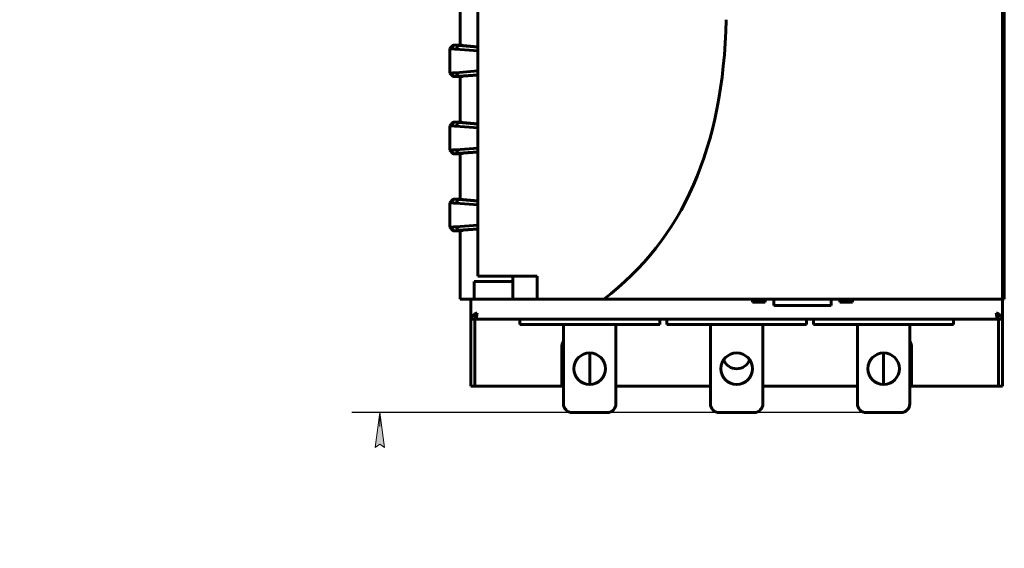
# Model space of a CAD drawing. Header units: millimetres. Extents: x 0 to 210, y 0 to 297.
# Tile 2 of 8: x 0 to 70, y 115 to 153. Entities that reach past the tile are written whole.
import ezdxf

# ---------------------------------------------------------------- set-up
doc = ezdxf.new("R2010")
doc.units = ezdxf.units.MM
doc.linetypes.add('K5LT_BASIC', pattern=[0])
doc.linetypes.add('K5LT_THIN', pattern=[0])
doc.layers.add('Системный слой', color=7, linetype='Continuous')
doc.styles.add('KDIMTEXTSTYLE', font='GOST_AU.SHX', dxfattribs={"width": 0.96, "oblique": 15, "height": 5})
doc.dimstyles.new('KDIMSTYLE (0.25)', dxfattribs={"dimtxt": 5, "dimasz": 1, "dimexe": 2, "dimexo": 0, "dimgap": 1, "dimtad": 1, "dimlfac": 4, "dimtxsty": 'KDIMTEXTSTYLE', "dimsah": 1, "dimcen": 0, "dimdle": 1, "dimadec": 0, "dimazin": 0, "dimtfac": 0.667, "dimtmove": 0, "dimatfit": 3, "dimfxl": 1, "dimtvp": 1, "dimtolj": 1, "dimtzin": 0, "dimarcsym": 0})

# ---------------------------------------------------------------- blocks, each defined once
blk = doc.blocks.new('U14')
at = {"layer": 'Системный слой', "color": 150, "linetype": 'K5LT_BASIC', "lineweight": 60, "true_color": 0x0080ff}
for p, q in [((31.477, 194.607), (31.477, 189.607)), ((31.477, 187.357), (31.477, 184.107)), ((31.477, 181.857), (31.477, 178.607)), ((31.477, 176.357), (31.477, 173.107)), ((31.477, 170.857), (31.477, 167.607)), ((31.477, 165.357), (31.477, 162.107)), ((31.477, 159.857), (31.477, 156.607)), ((31.477, 154.357), (31.477, 151.107)), ((31.477, 148.857), (31.477, 145.607)), ((31.477, 143.357), (31.477, 140.107)), ((31.477, 137.857), (31.477, 132.982))]:
    blk.add_line(p, q, dxfattribs=at)
blk = doc.blocks.new('U15')
at = {"layer": 'Системный слой', "color": 150, "linetype": 'K5LT_BASIC', "lineweight": 60, "true_color": 0x0080ff}
for p, q in [((35.227, 192.857), (35.227, 193.357)), ((35.227, 134.232), (35.227, 134.607))]:
    blk.add_line(p, q, dxfattribs=at)
blk = doc.blocks.new('U16')
at = {"layer": 'Системный слой', "color": 150, "linetype": 'K5LT_BASIC', "lineweight": 60, "true_color": 0x0080ff}
for p, q in [((35.227, 193.357), (35.227, 192.857)), ((35.227, 134.607), (35.227, 134.232))]:
    blk.add_line(p, q, dxfattribs=at)
blk = doc.blocks.new('U18')
at = {"layer": 'Системный слой', "color": 150, "linetype": 'K5LT_BASIC', "lineweight": 60, "true_color": 0x0080ff}
for p, q in [((36.977, 132.982), (35.227, 132.982)), ((70.352, 132.982), (70.227, 132.982))]:
    blk.add_line(p, q, dxfattribs=at)
blk = doc.blocks.new('U22')
at = {"layer": 'Системный слой', "color": 150, "linetype": 'K5LT_BASIC', "lineweight": 60, "true_color": 0x0080ff}
for p, q in [((49.352, 126.757), (42.602, 126.757)), ((59.852, 126.757), (53.102, 126.757))]:
    blk.add_line(p, q, dxfattribs=at)
blk = doc.blocks.new('U28')
at = {"layer": 'Системный слой', "color": 150, "linetype": 'K5LT_BASIC', "lineweight": 60, "true_color": 0x0080ff}
for p, q in [((32.227, 194.607), (32.227, 195.057)), ((32.227, 131.557), (32.227, 132.982))]:
    blk.add_line(p, q, dxfattribs=at)
blk = doc.blocks.new('U30')
at = {"layer": 'Системный слой', "color": 150, "linetype": 'K5LT_BASIC', "lineweight": 60, "true_color": 0x0080ff}
for p, q in [((70.227, 195.057), (70.227, 194.607)), ((70.227, 132.982), (70.227, 131.557))]:
    blk.add_line(p, q, dxfattribs=at)
blk = doc.blocks.new('KDIMARROW_01')
at = {"layer": 'Системный слой'}
blk.add_hatch(color=0, dxfattribs=at).paths.add_polyline_path([(-2.5, -0.329), (0, 0), (-2.5, 0.329), (-2.25, 0)])
at = {"layer": 'Системный слой', "color": 0, "linetype": 'K5LT_THIN', "lineweight": 18}
for p, q in [((-2.25, 0), (-2.5, 0.329)), ((-2.5, 0.329), (0, 0)), ((0, 0), (-2.5, -0.329)), ((-2.5, -0.329), (-2.25, 0)), ((0, 0), (-1, 0))]:
    blk.add_line(p, q, dxfattribs=at)

msp = doc.modelspace()

# ---------------------------------------------------------------- linework, layer by layer
at = {"layer": 'Системный слой', "color": 150, "linetype": 'K5LT_BASIC', "lineweight": 60, "true_color": 0x0080ff}
for p, q in [((70.3525, 132.9819), (70.3525, 194.6069)), ((32.7275, 134.6069), (32.7275, 192.8569)), ((70.2275, 132.9819), (70.2275, 157.7068)), ((30.7275, 150.8569), (30.9775, 151.1069)), ((30.7275, 150.8569), (30.7275, 149.1069)), ((30.8135, 150.8569), (30.7275, 150.8569)), ((31.009, 151.1069), (30.9775, 151.1069)), ((31.0976, 151.1069), (31.009, 151.1069)), ((31.5439, 151.1069), (31.0976, 151.1069)), ((31.3536, 151.0761), (31.1668, 150.8265)), ((31.1668, 150.8265), (32.7275, 150.7016)), ((31.6971, 151.0769), (31.3436, 151.0769)), ((31.3436, 151.0769), (31.3536, 151.0761)), ((31.3536, 151.0761), (32.7275, 150.9661)), ((32.7275, 150.9944), (31.6971, 151.0769)), ((32.7275, 149.2622), (31.1668, 149.1373)), ((30.7275, 149.1069), (30.8135, 149.1069)), ((30.7275, 149.1069), (30.9775, 148.8569)), ((30.9775, 148.8569), (31.009, 148.8569)), ((31.009, 148.8569), (31.0976, 148.8569)), ((31.0976, 148.8569), (31.5439, 148.8569)), ((31.1668, 149.1373), (31.3536, 148.8877)), ((31.3536, 148.8877), (31.3436, 148.8869)), ((31.6971, 148.8869), (31.3436, 148.8869)), ((32.7275, 148.9977), (31.3536, 148.8877)), ((31.6971, 148.8869), (32.7275, 148.9694)), ((30.7275, 145.3569), (30.9775, 145.6069)), ((30.7275, 145.3569), (30.7275, 143.6069)), ((30.8135, 145.3569), (30.7275, 145.3569)), ((31.009, 145.6069), (30.9775, 145.6069)), ((31.0976, 145.6069), (31.009, 145.6069)), ((31.5439, 145.6069), (31.0976, 145.6069)), ((31.3536, 145.5761), (31.1668, 145.3265)), ((31.1668, 145.3265), (32.7275, 145.2016)), ((31.6971, 145.5769), (31.3436, 145.5769)), ((31.3436, 145.5769), (31.3536, 145.5761)), ((31.3536, 145.5761), (32.7275, 145.4661)), ((32.7275, 145.4944), (31.6971, 145.5769)), ((30.7275, 143.6069), (30.8135, 143.6069)), ((30.7275, 143.6069), (30.9775, 143.3569)), ((32.7275, 143.7622), (31.1668, 143.6373)), ((31.1668, 143.6373), (31.3536, 143.3877)), ((30.9775, 143.3569), (31.009, 143.3569)), ((31.009, 143.3569), (31.0976, 143.3569)), ((31.0976, 143.3569), (31.5439, 143.3569)), ((31.3536, 143.3877), (31.3436, 143.3869)), ((31.6971, 143.3869), (31.3436, 143.3869)), ((32.7275, 143.4977), (31.3536, 143.3877)), ((31.6971, 143.3869), (32.7275, 143.4694)), ((30.7275, 139.8569), (30.9775, 140.1069)), ((31.009, 140.1069), (30.9775, 140.1069)), ((31.0976, 140.1069), (31.009, 140.1069)), ((31.5439, 140.1069), (31.0976, 140.1069)), ((31.3536, 140.0761), (31.1668, 139.8265)), ((31.6971, 140.0769), (31.3436, 140.0769)), ((31.3436, 140.0769), (31.3536, 140.0761)), ((31.3536, 140.0761), (32.7275, 139.9661)), ((32.7275, 139.9944), (31.6971, 140.0769)), ((30.7275, 139.8569), (30.7275, 138.1069)), ((30.8135, 139.8569), (30.7275, 139.8569)), ((31.1668, 139.8265), (32.7275, 139.7016)), ((30.7275, 138.1069), (30.8135, 138.1069)), ((30.7275, 138.1069), (30.9775, 137.8569)), ((32.7275, 138.2622), (31.1668, 138.1373)), ((31.1668, 138.1373), (31.3536, 137.8877)), ((32.7275, 137.9977), (31.3536, 137.8877)), ((31.6971, 137.8869), (32.7275, 137.9694)), ((30.9775, 137.8569), (31.009, 137.8569)), ((31.009, 137.8569), (31.0976, 137.8569)), ((31.0976, 137.8569), (31.5439, 137.8569)), ((31.3536, 137.8877), (31.3436, 137.8869)), ((31.6971, 137.8869), (31.3436, 137.8869)), ((32.7275, 134.6069), (36.9775, 134.6069)), ((36.9775, 132.9819), (36.9775, 134.6069)), ((35.2275, 134.2319), (32.4775, 134.2319)), ((32.4775, 132.9819), (32.4775, 134.2319)), ((35.2275, 134.2319), (35.2275, 132.9819)), ((32.4775, 132.9819), (31.4775, 132.9819)), ((32.4775, 132.9819), (35.2275, 132.9819)), ((36.9775, 132.9819), (38.9775, 132.9819)), ((38.9775, 132.9819), (41.7275, 132.9819)), ((41.7275, 132.9819), (70.2275, 132.9819)), ((52.3587, 132.7697), (52.3587, 132.9819)), ((52.81, 132.7697), (52.81, 132.9819)), ((53.2612, 132.7697), (53.2612, 132.9819)), ((53.8863, 132.9819), (53.8863, 132.5197)), ((57.9836, 132.9819), (57.9836, 132.5197)), ((58.6087, 132.7697), (58.6087, 132.9819)), ((59.06, 132.7697), (59.06, 132.9819)), ((59.5112, 132.7697), (59.5112, 132.9819)), ((70.2275, 133.0919), (70.3525, 132.9819)), ((52.3587, 132.7697), (52.81, 132.7697)), ((52.81, 132.7697), (53.2612, 132.7697)), ((53.8863, 132.5197), (54.1363, 132.5197)), ((54.1363, 132.5197), (57.7336, 132.5197)), ((57.7336, 132.5197), (57.9836, 132.5197)), ((58.6087, 132.7697), (59.06, 132.7697)), ((59.06, 132.7697), (59.5112, 132.7697)), ((32.6025, 131.7066), (32.5476, 131.7066)), ((32.6025, 131.5567), (32.6025, 131.8567)), ((69.8525, 131.8567), (69.8525, 131.5567)), ((69.9074, 131.7066), (69.8525, 131.7066)), ((32.2275, 131.5567), (32.2275, 126.7567)), ((32.5275, 131.5567), (32.2275, 131.5567)), ((32.5275, 126.7567), (32.5275, 131.5567)), ((69.8525, 131.5567), (32.6025, 131.5567)), ((35.7275, 131.5567), (35.7275, 131.1567)), ((35.7275, 131.1567), (45.7275, 131.1567)), ((38.8525, 125.5067), (38.8525, 131.1567)), ((42.6025, 125.5067), (42.6025, 131.1567)), ((45.7275, 131.5567), (45.7275, 131.1567)), ((46.2275, 131.5567), (46.2275, 131.1567)), ((46.2275, 131.1567), (56.2275, 131.1567)), ((49.3525, 125.5067), (49.3525, 131.1567)), ((53.1025, 125.5067), (53.1025, 131.1567)), ((56.2275, 131.5567), (56.2275, 131.1567)), ((56.7275, 131.5567), (56.7275, 131.1567)), ((56.7275, 131.1567), (66.7275, 131.1567)), ((59.8525, 125.5067), (59.8525, 131.1567)), ((63.6025, 125.5067), (63.6025, 131.1567)), ((66.7275, 131.5567), (66.7275, 131.1567)), ((69.9275, 131.5567), (69.9275, 126.7567)), ((70.2275, 131.5567), (69.9275, 131.5567)), ((70.2275, 126.7567), (70.2275, 131.5567)), ((38.7275, 129.5067), (38.7275, 126.7567)), ((63.7275, 129.5067), (63.7275, 126.7567)), ((40.7275, 129.1317), (40.7275, 126.8817)), ((61.7275, 129.1317), (61.7275, 126.8817)), ((32.5275, 126.7567), (32.2275, 126.7567)), ((32.5275, 126.7567), (32.6775, 126.7567)), ((38.7275, 126.7567), (32.6775, 126.7567)), ((69.7775, 126.7567), (63.7275, 126.7567)), ((69.7775, 126.7567), (69.9275, 126.7567)), ((69.9275, 126.7567), (70.2275, 126.7567)), ((41.9775, 124.8817), (39.4775, 124.8817)), ((52.4775, 124.8817), (49.9775, 124.8817)), ((62.9775, 124.8817), (60.4775, 124.8817))]:
    msp.add_line(p, q, dxfattribs=at)
for centre in [(40.7275, 128.0067), (51.2275, 128.0067), (61.7275, 128.0067)]:
    msp.add_circle(centre, 1.125, dxfattribs=at)
for centre, radius, start, end in [((39.7275, 129.5067), 1, 151.044976, 180), ((62.7275, 129.5067), 1, 0, 28.955024), ((51.2275, 129.0067), 1, 201.542267, 338.457733), ((39.4775, 125.5067), 0.625, 180, 270), ((41.9775, 125.5067), 0.625, 270, 0), ((49.9775, 125.5067), 0.625, 180, 270), ((52.4775, 125.5067), 0.625, 270, 0), ((60.4775, 125.5067), 0.625, 180, 270), ((62.9775, 125.5067), 0.625, 270, 0)]:
    msp.add_arc(centre, radius, start, end, dxfattribs=at)
for points, knots in [([(50.4769, 152.9205), (50.383, 148.3432), (48.7922, 140.4669), (44.5602, 135.1125), (41.7275, 132.9819)], [0.00801545, 0.00801545, 0.00801545, 0.00801545, 0.49654858, 0.98951444, 0.98951444, 0.98951444, 0.98951444]), ([(31.009, 151.1069), (30.9894, 151.0827), (30.9489, 151.0319), (30.8838, 150.9485), (30.8376, 150.8882), (30.8135, 150.8569)], [0.0000008, 0.0000008, 0.0000008, 0.0000008, 0.33333333, 0.66666667, 0.99956951, 0.99956951, 0.99956951, 0.99956951]), ([(30.8135, 149.1069), (30.8376, 149.0756), (30.8838, 149.0154), (30.9488, 148.932), (30.9894, 148.8811), (31.009, 148.8569)], [0.0004305, 0.0004305, 0.0004305, 0.0004305, 0.33333333, 0.66666667, 1, 1, 1, 1]), ([(31.009, 145.6069), (30.9894, 145.5827), (30.9489, 145.5319), (30.8838, 145.4485), (30.8376, 145.3882), (30.8135, 145.3569)], [0.0000008, 0.0000008, 0.0000008, 0.0000008, 0.33333333, 0.66666667, 0.99956951, 0.99956951, 0.99956951, 0.99956951]), ([(30.8135, 143.6069), (30.8376, 143.5756), (30.8838, 143.5154), (30.9488, 143.432), (30.9894, 143.3811), (31.009, 143.3569)], [0.0004305, 0.0004305, 0.0004305, 0.0004305, 0.33333333, 0.66666667, 1, 1, 1, 1]), ([(31.009, 140.1069), (30.9894, 140.0827), (30.9489, 140.0319), (30.8838, 139.9485), (30.8376, 139.8882), (30.8135, 139.8569)], [0.0000008, 0.0000008, 0.0000008, 0.0000008, 0.33333333, 0.66666667, 0.99956951, 0.99956951, 0.99956951, 0.99956951]), ([(30.8135, 138.1069), (30.8376, 138.0756), (30.8838, 138.0154), (30.9488, 137.932), (30.9894, 137.8811), (31.009, 137.8569)], [0.0004305, 0.0004305, 0.0004305, 0.0004305, 0.33333333, 0.66666667, 1, 1, 1, 1])]:
    msp.add_open_spline(points, degree=3, knots=knots, dxfattribs=at)
for points in [[(30.8135, 150.8569), (30.8386, 150.8535), (30.8985, 150.8463), (31.0174, 150.8405), (31.1144, 150.8224), (31.1668, 150.8265)], [(31.0976, 151.1069), (31.1122, 151.1044), (31.1435, 151.0996), (31.1936, 151.0931), (31.2449, 151.0871), (31.2955, 151.0817), (31.3282, 151.0784), (31.3436, 151.0769)], [(31.6971, 151.0769), (31.6758, 151.0803), (31.6358, 151.0871), (31.5844, 151.0972), (31.5563, 151.1037), (31.5439, 151.1069)], [(31.1668, 149.1373), (31.1144, 149.1338), (31.0174, 149.1269), (30.8984, 149.1165), (30.8386, 149.1103), (30.8135, 149.1069)], [(31.0976, 148.8569), (31.1172, 148.8602), (31.162, 148.8666), (31.2445, 148.8767), (31.3092, 148.8835), (31.3436, 148.8869)], [(31.5439, 148.8569), (31.5563, 148.8601), (31.5844, 148.8666), (31.6358, 148.8767), (31.6758, 148.8835), (31.6971, 148.8869)], [(30.8135, 145.3569), (30.8386, 145.3535), (30.8985, 145.3463), (31.0174, 145.3405), (31.1144, 145.3224), (31.1668, 145.3265)], [(31.0976, 145.6069), (31.1122, 145.6044), (31.1435, 145.5996), (31.1936, 145.5931), (31.2449, 145.5871), (31.2955, 145.5817), (31.3282, 145.5784), (31.3436, 145.5769)], [(31.6971, 145.5769), (31.6758, 145.5803), (31.6358, 145.5871), (31.5844, 145.5972), (31.5563, 145.6037), (31.5439, 145.6069)], [(31.1668, 143.6373), (31.1144, 143.6338), (31.0174, 143.6269), (30.8984, 143.6165), (30.8386, 143.6103), (30.8135, 143.6069)], [(31.0976, 143.3569), (31.1172, 143.3602), (31.162, 143.3666), (31.2445, 143.3767), (31.3092, 143.3835), (31.3436, 143.3869)], [(31.5439, 143.3569), (31.5563, 143.3601), (31.5844, 143.3666), (31.6358, 143.3767), (31.6758, 143.3835), (31.6971, 143.3869)], [(31.0976, 140.1069), (31.1122, 140.1044), (31.1435, 140.0996), (31.1936, 140.0931), (31.2449, 140.0871), (31.2955, 140.0817), (31.3282, 140.0784), (31.3436, 140.0769)], [(31.6971, 140.0769), (31.6758, 140.0803), (31.6358, 140.0871), (31.5844, 140.0972), (31.5563, 140.1037), (31.5439, 140.1069)], [(30.8135, 139.8569), (30.8386, 139.8535), (30.8985, 139.8463), (31.0174, 139.8405), (31.1144, 139.8224), (31.1668, 139.8265)], [(31.1668, 138.1373), (31.1144, 138.1338), (31.0174, 138.1269), (30.8984, 138.1165), (30.8386, 138.1103), (30.8135, 138.1069)], [(31.0976, 137.8569), (31.1172, 137.8602), (31.162, 137.8666), (31.2445, 137.8767), (31.3092, 137.8835), (31.3436, 137.8869)], [(31.5439, 137.8569), (31.5563, 137.8601), (31.5844, 137.8666), (31.6358, 137.8767), (31.6758, 137.8835), (31.6971, 137.8869)], [(32.6775, 132.0067), (32.6186, 131.9692), (32.5008, 131.8942), (32.351, 131.7817), (32.2509, 131.6691), (32.2275, 131.5942), (32.2275, 131.5567)], [(32.5275, 131.5567), (32.5275, 131.6067), (32.5415, 131.7066), (32.599, 131.8567), (32.6513, 131.9566), (32.6775, 132.0067)], [(32.6025, 131.5567), (32.6075, 131.5567), (32.6175, 131.5716), (32.6325, 131.6366), (32.6475, 131.7378), (32.6625, 131.8653), (32.6725, 131.9595), (32.6775, 132.0067)], [(32.6775, 132.0067), (32.6712, 131.987), (32.6587, 131.9478), (32.64, 131.8978), (32.6212, 131.8645), (32.6087, 131.8567), (32.6025, 131.8567)], [(69.7775, 132.0067), (69.8036, 131.9566), (69.856, 131.8567), (69.9134, 131.7066), (69.9275, 131.6067), (69.9275, 131.5567)], [(69.8525, 131.8567), (69.8462, 131.8567), (69.8337, 131.8645), (69.815, 131.8978), (69.7962, 131.9478), (69.7837, 131.987), (69.7775, 132.0067)], [(69.7775, 132.0067), (69.7825, 131.9595), (69.7925, 131.8653), (69.8075, 131.7378), (69.8225, 131.6366), (69.8375, 131.5716), (69.8475, 131.5567), (69.8525, 131.5567)], [(70.2275, 131.5567), (70.2275, 131.5941), (70.204, 131.6691), (70.1039, 131.7816), (69.9542, 131.8942), (69.8364, 131.9692), (69.7775, 132.0067)]]:
    msp.add_open_spline(points, degree=3, dxfattribs=at)

# ---------------------------------------------------------------- block references
at = {"layer": 'Системный слой'}
for name in ['U28', 'U30', 'U14', 'U15', 'U16', 'U18', 'U22']:
    msp.add_blockref(name, (0, 0), dxfattribs=at)

# ---------------------------------------------------------------- dimensions: what is measured, and where the dimension line sits
at = {"layer": 'Системный слой', "color": 7}
msp.add_linear_dim(base=(25.7275, 124.8817), p1=(49.9775, 201.1317), p2=(60.4775, 124.8817), angle=90, location=(25.7275, 163.0067), text='\\H2.5;\\W0.965;\\Q15;\\H2.5;\\W0.965;\\Q15;\\Q15;В', dimstyle='KDIMSTYLE (0.25)', override={"dimexo": 0, "dimblk1": 'KDIMARROW_01', "dimblk2": 'KDIMARROW_01', "dimse1": 0, "dimse2": 0, "dimclrt": 7, "dimtolj": 1}, dxfattribs=at).render()

doc.saveas('drawing.dxf')
